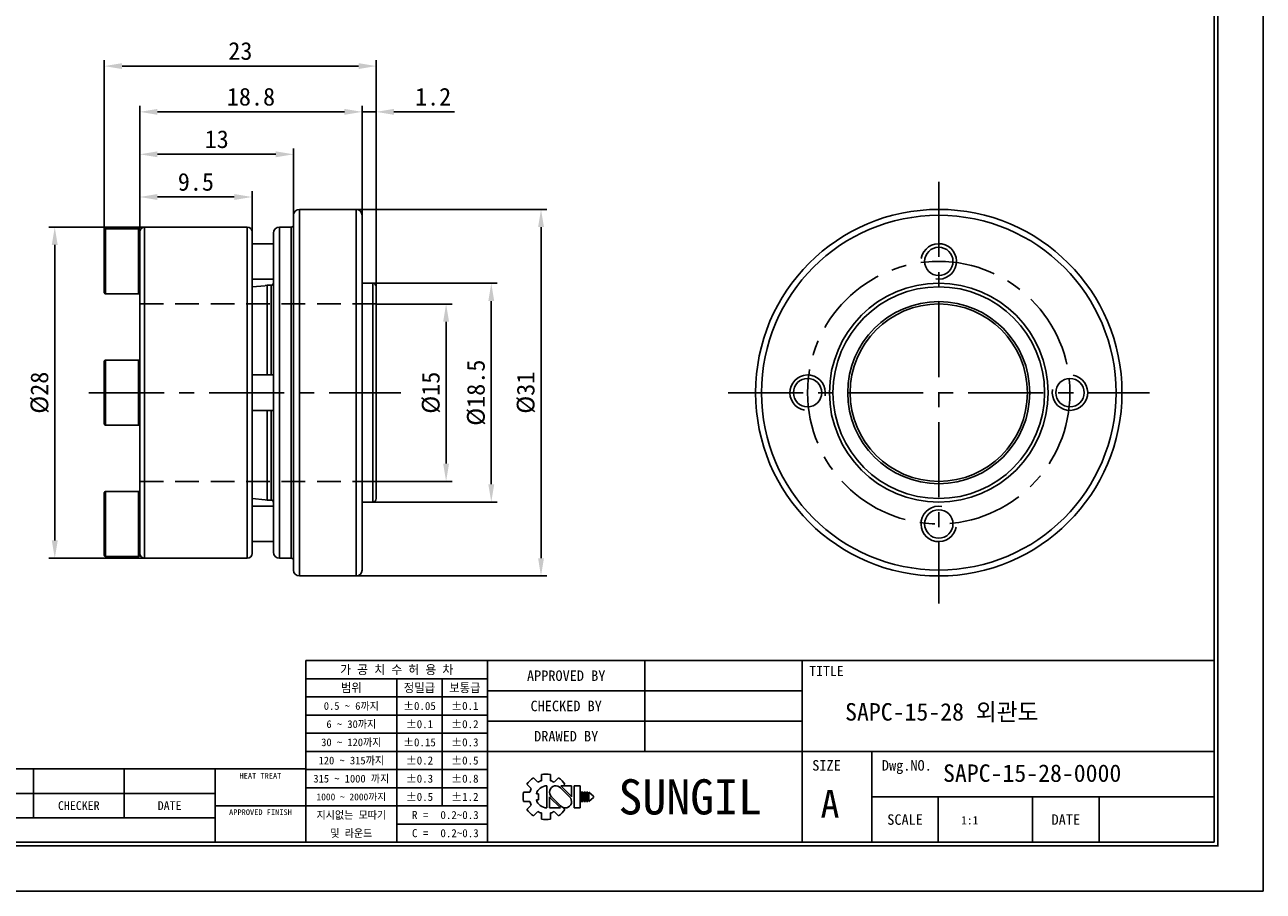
# Model space of a CAD drawing. Header units: millimetres. Extents: x 0 to 176, y 0 to 124.
# Tile 5 of 6: x 71 to 176, y 0 to 73. Entities that reach past the tile are written whole.
import ezdxf
from ezdxf.enums import TextEntityAlignment as Align

# ---------------------------------------------------------------- set-up
doc = ezdxf.new("R2010")
doc.units = ezdxf.units.MM
doc.linetypes.add('CENTER', pattern=[50.8, 31.75, -6.35, 6.35, -6.35])
doc.linetypes.add('DASHED', pattern=[0.75, 0.5, -0.25])
doc.layers.get('DEFPOINTS').update_dxf_attribs({"linetype": 'CONTINUOUS'})
for name, color, linetype in [('center', 1, 'CENTER'), ('hidden', 2, 'DASHED'), ('L1', 7, 'CONTINUOUS'), ('OUTLINE', 7, 'CONTINUOUS'), ('thread', 5, 'CONTINUOUS')]:
    doc.layers.add(name, color=color, linetype=linetype)
doc.dimstyles.get("Standard").update_dxf_attribs({"dimtxt": 1.5, "dimasz": 1.5, "dimexe": 0.5, "dimexo": 0, "dimgap": 0.5, "dimtad": 1, "dimdec": 3, "dimzin": 11, "dimdsep": 46, "dimtxsty": 'Standard', "dimcen": 0, "dimclrd": 5, "dimclre": 5, "dimclrt": 3, "dimadec": 0, "dimazin": 0, "dimtfac": 0.6, "dimtdec": 3, "dimtmove": 0, "dimatfit": 3, "dimfxl": 0, "dimtolj": 1, "dimtzin": 11, "dimarcsym": 0})

# ---------------------------------------------------------------- blocks, each defined once
blk = doc.blocks.new('표제란')
at = {"layer": 'L1', "color": 0}
for p, q in [((297, 0), (297, 210)), ((0, 0), (297, 0))]:
    blk.add_line(p, q, dxfattribs=at)
at = {"layer": 'L1'}
for p, q in [((290, 33), (160, 33)), ((160, 33), (160, 7)), ((186, 33), (186, 7)), ((208.5, 33), (208.5, 20)), ((231, 33), (231, 7)), ((186, 30.4), (160, 30.4)), ((173, 30.4), (173, 7)), ((179.5, 30.4), (179.5, 12.2)), ((231, 28.67), (186, 28.67)), ((186, 27.8), (160, 27.8)), ((186, 25.2), (160, 25.2)), ((231, 24.33), (186, 24.33)), ((186, 22.6), (160, 22.6)), ((186, 20), (160, 20)), ((290, 20), (186, 20)), ((241, 20), (241, 7)), ((160, 17.5), (62, 17.5)), ((121, 17.5), (121, 10.5)), ((134, 17.5), (134, 10.5)), ((147, 17.5), (147, 7)), ((186, 17.4), (160, 17.4)), ((192.55, 16.22), (193.17, 15.6)), ((193.7, 16.69), (193.7, 15.81)), ((195, 16.69), (195, 15.81)), ((195.52, 15.6), (196.14, 16.22)), ((186, 14.8), (160, 14.8)), ((191.63, 15.3), (192.25, 14.68)), ((194.5, 15.08), (194.5, 11.92)), ((197.74, 13.5), (196.41, 14.83)), ((198.02, 13.53), (196.47, 15.08)), ((196.47, 15.08), (198.02, 15.08)), ((196.84, 15.08), (197.06, 15.3)), ((198.02, 15.08), (198.02, 13.5)), ((198.39, 15.08), (198.39, 11.92)), ((198.39, 15.08), (199.26, 15.08)), ((199.26, 15.08), (199.26, 11.92)), ((147, 14), (62, 14)), ((191.15, 14.15), (192.03, 14.15)), ((191.15, 14.15), (192.03, 14.15)), ((191.15, 12.85), (192.03, 12.85)), ((192.98, 13.93), (193.28, 13.93)), ((192.98, 13.07), (193.28, 13.07)), ((193.28, 13.93), (193.28, 13.07)), ((194.86, 13.5), (194.86, 11.92)), ((194.86, 13.47), (196.42, 11.92)), ((195.14, 13.5), (196.47, 12.17)), ((199.41, 14.15), (199.41, 12.85)), ((199.41, 14.15), (199.62, 14.15)), ((199.41, 12.85), (199.62, 12.85)), ((199.62, 14.15), (199.62, 12.85)), ((199.78, 14.15), (199.78, 12.85)), ((199.78, 14.15), (199.99, 14.15)), ((199.78, 12.85), (199.99, 12.85)), ((199.99, 14.15), (199.99, 12.85)), ((200.14, 14.15), (200.14, 12.85)), ((200.14, 14.15), (200.36, 14.15)), ((200.14, 12.85), (200.36, 12.85)), ((200.36, 14.15), (200.36, 12.85)), ((200.51, 14.15), (200.51, 12.85)), ((200.51, 14.15), (201.16, 13.61)), ((201.16, 13.39), (200.51, 12.85)), ((201.16, 13.61), (201.16, 13.5)), ((201.16, 13.61), (201.16, 13.39)), ((201.16, 13.5), (201.16, 13.39)), ((290, 13.5), (241, 13.5)), ((250.5, 13.5), (250.5, 7)), ((264, 13.5), (264, 7)), ((273.5, 13.5), (273.5, 7)), ((147, 12.2), (160, 12.2)), ((186, 12.2), (160, 12.2)), ((191.63, 11.7), (192.25, 12.32)), ((192.55, 10.78), (193.17, 11.4)), ((193.7, 11.19), (193.7, 10.31)), ((194.86, 11.92), (196.42, 11.92)), ((195, 11.19), (195, 10.31)), ((195.52, 11.4), (196.14, 10.78)), ((196.79, 11.98), (197.06, 11.7)), ((198.39, 11.92), (199.26, 11.92)), ((147, 10.5), (62, 10.5)), ((186, 9.6), (173, 9.6))]:
    blk.add_line(p, q, dxfattribs=at)
at = {"layer": 'L1', "const_width": 0.25}
blk.add_lwpolyline([(290.5, 6.5), (290.5, 203.5), (10, 203.5), (10, 6.5)], close=True, dxfattribs=at)
at = {"layer": 'L1'}
blk.add_lwpolyline([(290, 7), (290, 203), (10.5, 203), (10.5, 7)], close=True, dxfattribs=at)
for centre, radius, start, end in [((194.35, 13.5), 3.26, 123.4943, 146.5057), ((194.35, 13.5), 3.26, 78.4943, 101.5057), ((194.35, 13.5), 3.26, 33.4943, 56.5057), ((194.35, 13.5), 2.4, 150.6872, 164.3128), ((194.5, 13.5), 1.58, 90, 164.0671), ((194.35, 13.5), 2.4, 105.6872, 119.3128), ((195.78, 14.16), 0.919, 43.2202, 225.8282), ((194.35, 13.5), 2.4, 60.6872, 74.3128), ((194.35, 13.5), 3.26, 168.4943, 191.5057), ((194.35, 13.5), 2.4, 195.6872, 209.3128), ((194.5, 13.5), 1.58, 195.9329, 270), ((197.1, 12.84), 0.919, 223.2202, 45.8282), ((194.35, 13.5), 3.26, 213.4943, 236.5057), ((194.35, 13.5), 2.4, 240.6872, 254.3128), ((194.35, 13.5), 2.4, 285.6872, 299.3128), ((194.35, 13.5), 3.26, 303.4943, 326.5057), ((194.35, 13.5), 3.26, 258.4943, 281.5057)]:
    blk.add_arc(centre, radius, start, end, dxfattribs=at)
for p in [(208.5, 28.67), (208.5, 24.33)]:
    blk.add_point(p, dxfattribs=at)
for s, height, p in [('가 공 치 수 허 용 차', 1.3, (173, 31.7)), ('TITLE', 1.444, (234.5, 31.5)), ('APPROVED BY', 1.5, (197.25, 30.83)), ('범위', 1.25, (166.5, 29.1)), ('정밀급', 1.25, (176.25, 29.1)), ('보통급', 1.25, (182.75, 29.1)), ('0.5 ~ 6까지', 1.1, (166.5, 26.5)), ('%%P0.05', 1.15, (176.25, 26.5)), ('%%P0.1', 1.15, (182.75, 26.5)), ('CHECKED BY', 1.5, (197.25, 26.5)), ('6 ~ 30까지', 1.1, (166.5, 23.9)), ('%%P0.1', 1.15, (176.25, 23.9)), ('%%P0.2', 1.15, (182.75, 23.9)), ('30 ~ 120까지', 1.1, (166.5, 21.3)), ('%%P0.15', 1.15, (176.25, 21.3)), ('%%P0.3', 1.15, (182.75, 21.3)), ('DRAWED BY', 1.5, (197.25, 22.17)), ('120 ~ 315까지', 1.1, (166.5, 18.7)), ('%%P0.2', 1.15, (176.25, 18.7)), ('%%P0.5', 1.15, (182.75, 18.7)), ('SIZE', 1.5, (234.5, 18)), ('Dwg.NO.', 1.5, (246, 18)), ('HEAT TREAT', 0.8, (153.5, 16.5)), ('315 ~ 1000 까지', 1.1, (166.5, 16.1)), ('%%P0.3', 1.15, (176.25, 16.1)), ('%%P0.8', 1.15, (182.75, 16.1)), ('SUNGIL', 5.032, (215, 13.5)), ('%%P0.5', 1.15, (176.25, 13.5)), ('%%P1.2', 1.15, (182.75, 13.5)), ('A', 4, (235, 12.5)), ('CHECKER', 1.25, (127.5, 12.25)), ('DATE', 1.25, (140.5, 12.25)), ('1000 ~ 2000까지', 0.99, (166.5, 13.49)), ('APPROVED FINISH', 0.8, (153.5, 11.3)), ('지시없는 모따기', 1.1, (166.5, 10.9)), ('R = ', 1.15, (176.75, 10.9)), ('SCALE', 1.5, (245.75, 10.25)), ('DATE', 1.5, (268.75, 10.25)), ('및 라운드', 1.1, (166.5, 8.3)), ('C = ', 1.15, (176.75, 8.3))]:
    blk.add_text(s, height=height, dxfattribs=at).set_placement(p, align=Align.MIDDLE_CENTER)
for tag, p in [('필렛', (179.25, 10.9)), ('모따기', (179.25, 8.3))]:
    blk.add_attdef(tag, text='', height=1.15, dxfattribs=at).set_placement(p, align=Align.MIDDLE_LEFT)
at = {"layer": 'OUTLINE', "ltscale": 0.5}
for tag, p, height in [('TITLE', (237.17, 24.41), 2.5), ('도번', (251.18, 15.64), 2.5), ('SCALE', (253.78, 9.55), 1.2), ('DATE', (277.02, 9.51), 1.2)]:
    blk.add_attdef(tag, p, '', height=height, dxfattribs=at)
blk = doc.blocks.new('*D1')
at = {"layer": 'DEFPOINTS', "color": 0}
for p in [(100.55, 49.66), (100.55, 34.66), (106.46, 34.66)]:
    blk.add_point(p, dxfattribs=at)
at = {"layer": 'OUTLINE', "color": 5, "lineweight": -2}
for p, q in [((100.55, 49.66), (106.96, 49.66)), ((106.46, 48.16), (106.46, 36.16)), ((100.55, 34.66), (106.96, 34.66))]:
    blk.add_line(p, q, dxfattribs=at)
at = {"layer": 'OUTLINE', "color": 5}
for points in [[(106.21, 48.16), (106.71, 48.16), (106.46, 49.66)], [(106.21, 36.16), (106.71, 36.16), (106.46, 34.66)]]:
    blk.add_solid(points, dxfattribs=at)
at = {"layer": 'OUTLINE', "color": 3, "insert": (105.19, 42.16), "char_height": 1.5, "attachment_point": 5, "rotation": 90}
blk.add_mtext('\\A1;%%c15', dxfattribs=at)
blk = doc.blocks.new('*D2')
at = {"layer": 'DEFPOINTS', "color": 0}
for p in [(100.25, 51.41), (100.25, 32.91), (110.28, 32.91)]:
    blk.add_point(p, dxfattribs=at)
at = {"layer": 'OUTLINE', "color": 5, "lineweight": -2}
for p, q in [((100.25, 51.41), (110.78, 51.41)), ((110.28, 49.91), (110.28, 34.41)), ((100.25, 32.91), (110.78, 32.91))]:
    blk.add_line(p, q, dxfattribs=at)
at = {"layer": 'OUTLINE', "color": 5}
for points in [[(110.03, 49.91), (110.53, 49.91), (110.28, 51.41)], [(110.03, 34.41), (110.53, 34.41), (110.28, 32.91)]]:
    blk.add_solid(points, dxfattribs=at)
at = {"layer": 'OUTLINE', "color": 3, "insert": (109.01, 42.16), "char_height": 1.5, "attachment_point": 5, "rotation": 90}
blk.add_mtext('\\A1;%%c18.5', dxfattribs=at)
blk = doc.blocks.new('*D3')
at = {"layer": 'DEFPOINTS', "color": 0}
for p in [(98.85, 57.66), (98.85, 26.66), (114.49, 26.66)]:
    blk.add_point(p, dxfattribs=at)
at = {"layer": 'OUTLINE', "color": 5, "lineweight": -2}
for p, q in [((98.85, 57.66), (114.99, 57.66)), ((114.49, 56.16), (114.49, 28.16)), ((98.85, 26.66), (114.99, 26.66))]:
    blk.add_line(p, q, dxfattribs=at)
at = {"layer": 'OUTLINE', "color": 5}
for points in [[(114.24, 56.16), (114.74, 56.16), (114.49, 57.66)], [(114.24, 28.16), (114.74, 28.16), (114.49, 26.66)]]:
    blk.add_solid(points, dxfattribs=at)
at = {"layer": 'OUTLINE', "color": 3, "insert": (113.22, 42.16), "char_height": 1.5, "attachment_point": 5, "rotation": 90}
blk.add_mtext('\\A1;%%c31', dxfattribs=at)
blk = doc.blocks.new('*D4')
at = {"layer": 'DEFPOINTS', "color": 0}
for p in [(80.94, 56.16), (73.35, 28.16), (80.94, 28.16)]:
    blk.add_point(p, dxfattribs=at)
at = {"layer": 'OUTLINE', "color": 5, "lineweight": -2}
for p, q in [((80.94, 56.16), (72.85, 56.16)), ((73.35, 54.66), (73.35, 29.66)), ((80.94, 28.16), (72.85, 28.16))]:
    blk.add_line(p, q, dxfattribs=at)
at = {"layer": 'OUTLINE', "color": 5}
for points in [[(73.1, 54.66), (73.6, 54.66), (73.35, 56.16)], [(73.1, 29.66), (73.6, 29.66), (73.35, 28.16)]]:
    blk.add_solid(points, dxfattribs=at)
at = {"layer": 'OUTLINE', "color": 3, "insert": (72.08, 42.16), "char_height": 1.5, "attachment_point": 5, "rotation": 90}
blk.add_mtext('\\A1;%%c28', dxfattribs=at)
blk = doc.blocks.new('*D5')
at = {"layer": 'DEFPOINTS', "color": 0}
for p in [(99.35, 65.91), (99.35, 56.85), (80.54, 55.82)]:
    blk.add_point(p, dxfattribs=at)
at = {"layer": 'OUTLINE', "color": 5, "lineweight": -2}
for p, q in [((80.54, 55.82), (80.54, 66.41)), ((99.35, 56.85), (99.35, 66.41)), ((82.04, 65.91), (97.85, 65.91))]:
    blk.add_line(p, q, dxfattribs=at)
at = {"layer": 'OUTLINE', "color": 5}
for points in [[(82.04, 66.16), (82.04, 65.66), (80.54, 65.91)], [(97.85, 66.16), (97.85, 65.66), (99.35, 65.91)]]:
    blk.add_solid(points, dxfattribs=at)
at = {"layer": 'OUTLINE', "color": 3, "insert": (89.95, 67.18), "char_height": 1.5, "attachment_point": 5}
blk.add_mtext('\\A1;18.8', dxfattribs=at)
blk = doc.blocks.new('*D6')
at = {"layer": 'DEFPOINTS', "color": 0}
for p in [(90.04, 58.71), (80.54, 55.73), (90.04, 55.76)]:
    blk.add_point(p, dxfattribs=at)
at = {"layer": 'OUTLINE', "color": 5, "lineweight": -2}
for p, q in [((80.54, 55.73), (80.54, 59.21)), ((82.04, 58.71), (88.54, 58.71)), ((90.04, 55.76), (90.04, 59.21))]:
    blk.add_line(p, q, dxfattribs=at)
at = {"layer": 'OUTLINE', "color": 5}
for points in [[(82.04, 58.96), (82.04, 58.46), (80.54, 58.71)], [(88.54, 58.96), (88.54, 58.46), (90.04, 58.71)]]:
    blk.add_solid(points, dxfattribs=at)
at = {"layer": 'OUTLINE', "color": 3, "insert": (85.29, 59.98), "char_height": 1.5, "attachment_point": 5}
blk.add_mtext('\\A1;9.5', dxfattribs=at)
blk = doc.blocks.new('*D7')
at = {"layer": 'DEFPOINTS', "color": 0}
for p in [(93.55, 62.32), (93.55, 57.16), (80.54, 55.73)]:
    blk.add_point(p, dxfattribs=at)
at = {"layer": 'OUTLINE', "color": 5, "lineweight": -2}
for p, q in [((80.54, 55.73), (80.54, 62.82)), ((82.04, 62.32), (92.05, 62.32)), ((93.55, 57.16), (93.55, 62.82))]:
    blk.add_line(p, q, dxfattribs=at)
at = {"layer": 'OUTLINE', "color": 5}
for points in [[(82.04, 62.57), (82.04, 62.07), (80.54, 62.32)], [(92.05, 62.57), (92.05, 62.07), (93.55, 62.32)]]:
    blk.add_solid(points, dxfattribs=at)
at = {"layer": 'OUTLINE', "color": 3, "insert": (87.05, 63.59), "char_height": 1.5, "attachment_point": 5}
blk.add_mtext('\\A1;13', dxfattribs=at)
blk = doc.blocks.new('*D8')
at = {"layer": 'DEFPOINTS', "color": 0}
for p in [(100.55, 65.91), (99.35, 57.16), (100.55, 51.11)]:
    blk.add_point(p, dxfattribs=at)
at = {"layer": 'OUTLINE', "color": 5, "lineweight": -2}
for p, q in [((99.35, 57.16), (99.35, 66.41)), ((100.55, 51.11), (100.55, 66.41)), ((97.85, 65.91), (96.35, 65.91)), ((99.35, 65.91), (100.55, 65.91)), ((102.05, 65.91), (107.18, 65.91))]:
    blk.add_line(p, q, dxfattribs=at)
at = {"layer": 'OUTLINE', "color": 5}
for points in [[(97.85, 66.16), (97.85, 65.66), (99.35, 65.91)], [(102.05, 66.16), (102.05, 65.66), (100.55, 65.91)]]:
    blk.add_solid(points, dxfattribs=at)
at = {"layer": 'OUTLINE', "color": 3, "insert": (105.36, 67.18), "char_height": 1.5, "attachment_point": 5}
blk.add_mtext('\\A1;1.2', dxfattribs=at)
blk = doc.blocks.new('*D9')
at = {"layer": 'DEFPOINTS', "color": 0}
for p in [(100.55, 69.78), (77.54, 55.91), (100.55, 51.11)]:
    blk.add_point(p, dxfattribs=at)
at = {"layer": 'OUTLINE', "color": 5, "lineweight": -2}
for p, q in [((77.54, 55.91), (77.54, 70.28)), ((100.55, 51.11), (100.55, 70.28)), ((79.04, 69.78), (99.05, 69.78))]:
    blk.add_line(p, q, dxfattribs=at)
at = {"layer": 'OUTLINE', "color": 5}
for points in [[(79.04, 70.03), (79.04, 69.53), (77.54, 69.78)], [(99.05, 70.03), (99.05, 69.53), (100.55, 69.78)]]:
    blk.add_solid(points, dxfattribs=at)
at = {"layer": 'OUTLINE', "color": 3, "insert": (89.05, 71.05), "char_height": 1.5, "attachment_point": 5}
blk.add_mtext('\\A1;23', dxfattribs=at)

msp = doc.modelspace()

# ---------------------------------------------------------------- linework, layer by layer
at = {"layer": 'center', "ltscale": 0.2}
for p, q in [((148.1423, 59.9863), (148.1423, 24.3367)), ((76.245, 42.1615), (102.6364, 42.1615)), ((130.3175, 42.1615), (165.9671, 42.1615))]:
    msp.add_line(p, q, dxfattribs=at)
msp.add_circle((148.1423, 42.1615), 11.1, dxfattribs=at)
at = {"layer": 'hidden', "ltscale": 4}
for p, q in [((80.5426, 49.6614), (100.5499, 49.6614)), ((80.5426, 34.6616), (100.5499, 34.6616))]:
    msp.add_line(p, q, dxfattribs=at)
at = {"layer": 'OUTLINE'}
for p, q in [((98.8499, 57.6613), (94.05, 57.6613)), ((94.05, 57.6613), (94.05, 26.6617)), ((98.8499, 57.6613), (98.8499, 26.6617)), ((93.55, 27.1617), (93.55, 57.1614)), ((99.3499, 27.1617), (99.3499, 57.1614)), ((77.5426, 50.6115), (77.5426, 55.9115)), ((80.4426, 56.0115), (77.6426, 56.0115)), ((77.6426, 56.0115), (77.6426, 50.5115)), ((80.4426, 50.5115), (80.4426, 56.0115)), ((80.5426, 55.9115), (80.5426, 55.725)), ((80.5426, 55.7615), (80.5426, 43.138)), ((89.6417, 56.1615), (80.9425, 56.1615)), ((80.9425, 56.1615), (80.9425, 28.1615)), ((89.6417, 56.1615), (89.6417, 28.1615)), ((90.0416, 55.7615), (90.0416, 28.5615)), ((91.85, 55.6614), (91.85, 28.6616)), ((93.35, 56.1614), (92.35, 56.1614)), ((92.35, 56.1614), (92.35, 28.1616)), ((93.35, 56.1614), (93.35, 28.1616)), ((91.85, 54.7615), (90.0416, 54.7615)), ((90.0416, 51.7615), (91.85, 51.7615)), ((100.2499, 51.4114), (99.3499, 51.4114)), ((100.2499, 51.4114), (100.2499, 32.9116)), ((77.6426, 50.5115), (80.4426, 50.5115)), ((91.1501, 51.2105), (90.0416, 51.1036)), ((91.3277, 51.2414), (91.1501, 51.2243)), ((91.1501, 51.2105), (91.1501, 51.2243)), ((91.65, 51.2414), (91.3277, 51.2414)), ((91.3277, 51.2414), (91.3277, 43.6615)), ((91.65, 51.2414), (91.65, 43.6615)), ((100.5499, 51.1114), (100.5499, 33.2116)), ((77.5426, 39.5115), (77.5426, 44.8115)), ((80.4426, 44.9115), (77.6426, 44.9115)), ((77.6426, 44.9115), (77.6426, 39.4115)), ((80.4426, 39.4115), (80.4426, 44.9115)), ((80.5426, 43.138), (80.5426, 41.185)), ((91.85, 43.6615), (90.0416, 43.6615)), ((80.5426, 41.185), (80.5426, 28.5615)), ((90.0416, 40.6615), (91.85, 40.6615)), ((91.3277, 40.6615), (91.3277, 33.0816)), ((91.65, 40.6615), (91.65, 33.0816)), ((77.6426, 39.4115), (80.4426, 39.4115)), ((77.5426, 31.0615), (77.5426, 33.7115)), ((80.4426, 33.8115), (77.6426, 33.8115)), ((77.6426, 33.8115), (77.6426, 31.0615)), ((80.4426, 31.0615), (80.4426, 33.8115)), ((90.0416, 33.2194), (91.1501, 33.1125)), ((91.85, 32.5615), (90.0416, 32.5615)), ((91.1501, 33.0987), (91.1501, 33.1125)), ((91.1501, 33.0987), (91.3277, 33.0816)), ((91.3277, 33.0816), (91.65, 33.0816)), ((99.3499, 32.9116), (100.2499, 32.9116)), ((77.5426, 28.4115), (77.5426, 31.0615)), ((77.6426, 31.0615), (77.6426, 28.3115)), ((80.4426, 28.3115), (80.4426, 31.0615)), ((90.0416, 29.5615), (91.85, 29.5615)), ((77.6426, 28.3115), (80.4426, 28.3115)), ((80.5426, 28.598), (80.5426, 28.4115)), ((80.9425, 28.1615), (89.6417, 28.1615)), ((92.35, 28.1616), (93.35, 28.1616)), ((94.05, 26.6617), (98.8499, 26.6617))]:
    msp.add_line(p, q, dxfattribs=at)
for centre, radius in [((148.1423, 42.1615), 15.4998), ((148.1423, 42.1615), 14.9998), ((148.1423, 53.2615), 1.2), ((148.1423, 42.1615), 9.2499), ((148.1423, 42.1615), 8.9499), ((148.1423, 42.1615), 7.6999), ((148.1423, 42.1615), 7.4999), ((137.0423, 42.1615), 1.2), ((159.2423, 42.1615), 1.2), ((148.1423, 31.0615), 1.2)]:
    msp.add_circle(centre, radius, dxfattribs=at)
for centre, radius, start, end in [((94.05, 57.1614), 0.5, 90, 180), ((98.8499, 57.1614), 0.5, 0, 90), ((77.6426, 55.9115), 0.1, 90, 180), ((80.4426, 55.9115), 0.1, 0, 90), ((80.9425, 55.7615), 0.4, 90, 180), ((89.6417, 55.7615), 0.4, 0, 90), ((92.35, 55.6614), 0.5, 90, 180), ((93.35, 56.3614), 0.2, 270, 0), ((91.65, 51.4414), 0.2, 270, 0), ((100.2499, 51.1114), 0.3, 0, 90), ((77.6426, 50.6115), 0.1, 180, 270), ((80.4426, 50.6115), 0.1, 270, 0), ((77.6426, 44.8115), 0.1, 90, 180), ((80.4426, 44.8115), 0.1, 0, 90), ((77.6426, 39.5115), 0.1, 180, 270), ((80.4426, 39.5115), 0.1, 270, 0), ((77.6426, 33.7115), 0.1, 90, 180), ((80.4426, 33.7115), 0.1, 0, 90), ((91.65, 32.8816), 0.2, 0, 90), ((100.2499, 33.2116), 0.3, 270, 0), ((77.6426, 28.4115), 0.1, 180, 270), ((80.4426, 28.4115), 0.1, 270, 0), ((80.9425, 28.5615), 0.4, 180, 270), ((89.6417, 28.5615), 0.4, 270, 0), ((92.35, 28.6616), 0.5, 180, 270), ((93.35, 27.9616), 0.2, 0, 90), ((94.05, 27.1617), 0.5, 180, 270), ((98.8499, 27.1617), 0.5, 270, 0)]:
    msp.add_arc(centre, radius, start, end, dxfattribs=at)
at = {"layer": 'thread'}
for centre, start, end in [((148.1423, 53.2615), 260, 170), ((137.0423, 42.1615), 350, 260), ((159.2423, 42.1615), 170, 80), ((148.1423, 31.0615), 80, 350)]:
    msp.add_arc(centre, 1.5, start, end, dxfattribs=at)

# ---------------------------------------------------------------- block references
at = {"layer": 'OUTLINE'}
ref = msp.add_blockref('표제란', (0, 0), dxfattribs=dict(at, xscale=0.591224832, yscale=0.591224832, zscale=0.591224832))
ref.add_attrib('SCALE', '1:1', (150.0417, 5.6477), dxfattribs={"ltscale": 0.5, "height": 0.70947})
ref.add_attrib('도번', 'SAPC-15-28-0000', (148.5045, 9.2482), dxfattribs={"ltscale": 0.5, "height": 1.478062})
ref.add_attrib('TITLE', 'SAPC-15-28 외관도', (140.2183, 14.4294), dxfattribs={"ltscale": 0.5, "height": 1.478062})
ref.add_attrib('필렛', '0.2~0.3', dxfattribs={"layer": 'L1', "height": 0.67991}).set_placement((105.9771, 6.4444), align=Align.MIDDLE_LEFT)
ref.add_attrib('모따기', '0.2~0.3', dxfattribs={"layer": 'L1', "height": 0.67991}).set_placement((105.9771, 4.9072), align=Align.MIDDLE_LEFT)

# ---------------------------------------------------------------- dimensions: what is measured, and where the dimension line sits
for base, p1, p2, picture, middle in [((100.5499, 69.779), (77.5426, 55.9115), (100.5499, 51.1114), '*D9', (89.0462, 71.048)), ((93.55, 62.3206), (80.5426, 55.725), (93.55, 57.1614), '*D7', (87.0463, 63.5916)), ((90.0416, 58.7121), (80.5426, 55.725), (90.0416, 55.7615), '*D6', (85.2921, 59.981))]:
    dim = msp.add_linear_dim(base=base, p1=p1, p2=p2, dimstyle='Standard', override={"dimdec": 1}, dxfattribs=at)
    dim.commit()
    dim.dimension.update_dxf_attribs({"geometry": picture, "text_midpoint": middle})
dim = msp.add_linear_dim(base=(99.3499, 65.9089), p1=(80.5426, 55.8183), p2=(99.3499, 56.8466), dimstyle='Standard', override={"dimdec": 1}, dxfattribs=at)
dim.commit()
dim.dimension.update_dxf_attribs({"geometry": '*D5', "text_midpoint": (89.9462, 65.9089), "dimtype": 160})
dim = msp.add_linear_dim(base=(100.5499, 65.9089), p1=(99.3499, 57.1614), p2=(100.5499, 51.1114), dimstyle='Standard', dxfattribs=at)
dim.commit()
dim.dimension.update_dxf_attribs({"geometry": '*D8', "text_midpoint": (105.3631, 67.1798)})
for base, p1, p2, picture, middle in [((114.4898, 26.6617), (98.8499, 57.6613), (98.8499, 26.6617), '*D3', (113.2188, 42.1615)), ((73.3508, 28.1615), (80.9425, 56.1615), (80.9425, 28.1615), '*D4', (72.0818, 42.1615)), ((110.284, 32.9116), (100.2499, 51.4114), (100.2499, 32.9116), '*D2', (109.013, 42.1615)), ((106.4647, 34.6616), (100.5499, 49.6614), (100.5499, 34.6616), '*D1', (105.1937, 42.1615))]:
    dim = msp.add_linear_dim(base=base, p1=p1, p2=p2, angle=90, text='%%c<>', dimstyle='Standard', dxfattribs=at)
    dim.commit()
    dim.dimension.update_dxf_attribs({"geometry": picture, "text_midpoint": middle})

doc.saveas('drawing.dxf')
